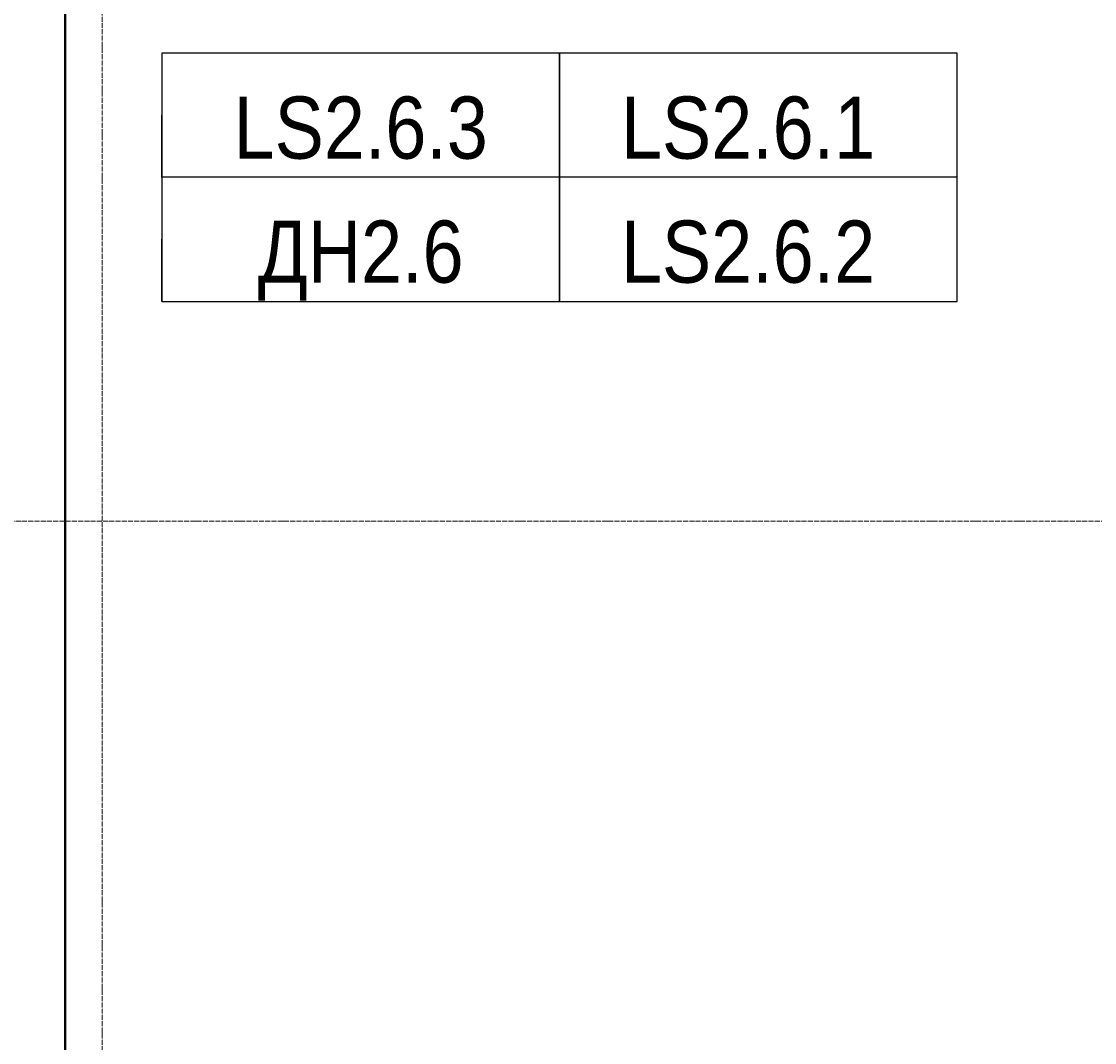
# Model space of a CAD drawing. Header units: millimetres. Extents: x -111 to 116289, y -9307 to 73893.
# Tile 125 of 128: x 88848 to 93166, y 45216 to 49324. Entities that reach past the tile are written whole.
import ezdxf
from ezdxf.enums import TextEntityAlignment as Align

# ---------------------------------------------------------------- set-up
doc = ezdxf.new("R2018")
doc.units = ezdxf.units.MM
doc.set_wipeout_variables(frame=1)
doc.linetypes.add('ADSK_Линия сетки', pattern=[25, 20, -2.5, 0, -2.5])
for name, color, linetype, lineweight in [('КИП_выноска', 6, 'Continuous', 25), ('Оси', 7, 'Continuous', 9), ('Перекрытия', 7, 'Continuous', 18), ('Стены разрез', 7, 'Continuous', 40)]:
    doc.layers.add(name, color=color, linetype=linetype, lineweight=lineweight)
doc.styles.add('Arial', font='arial.ttf', dxfattribs={"width": 0.85, "height": 350})
doc.styles.add('GOST 2.304', font='simplex.shx', dxfattribs={"width": 0.65, "oblique": 15})
doc.styles.get("Standard").update_dxf_attribs({"font": 'arial.ttf'})

# ---------------------------------------------------------------- blocks, each defined once
blk = doc.blocks.new('135_SLK_GD_AR_rvt-1-Оборудование_B2_-11_400__На лист секция 5_-11_400')
at = {"layer": 'Перекрытия', "color": 253, "true_color": 0xaaaaaa}
blk.add_line((-12990559.7, -9277500.3), (-12990559.7, -9294800.3), dxfattribs=at)
at = {"layer": 'Стены разрез', "color": 253, "true_color": 0xaaaaaa}
for p, q in [((-12990559.7, -9277500.3), (-12990559.7, -9294800.3)), ((-12990557.7, -9294802.3), (-12990557.7, -9277500.3))]:
    blk.add_line(p, q, dxfattribs=at)
blk = doc.blocks.new('A$Cffbd38bb')
at = {"layer": 'Оси', "color": 253, "linetype": 'ADSK_Линия сетки', "true_color": 0xaaaaaa}
for p, q in [((87367.4, 800), (87367.4, 71114.3)), ((106567.3, 46229.5), (800, 46229.5))]:
    blk.add_line(p, q, dxfattribs=at)
at = {"lineweight": 5}
blk.add_blockref('135_SLK_GD_AR_rvt-1-Оборудование_B2_-11_400__На лист секция 5_-11_400', (13077777.1, 9330329.8), dxfattribs=at)
blk = doc.blocks.new('*U190')
at = {"color": 0, "linetype": 'Continuous', "lineweight": 30, "ltscale": 75, "width": 0.85, "flags": 104}
blk.add_attdef('ПРИМЕЧАНИЕ_1', text='', height=2.5, dxfattribs=at).set_placement((8, 3.611), align=Align.BOTTOM_CENTER)
at = {"color": 0, "lineweight": 30, "width": 0.85, "flags": 104}
blk.add_attdef('ПРИМЕЧАНИЕ_2', text='', height=2.5, dxfattribs=at).set_placement((8, -7.53), align=Align.BOTTOM_CENTER)
at = {"color": 0, "lineweight": 30, "style": 'GOST 2.304', "width": 0.85}
for tag, p in [('ИМЯ_КАБЕЛЯ_2', (8, -7.5)), ('ИМЯ_КАБЕЛЯ_3', (8, -12.5)), ('ИМЯ_КАБЕЛЯ_4', (8, -17.5)), ('ИМЯ_КАБЕЛЯ_5', (8, -22.5)), ('ИМЯ_КАБЕЛЯ_6', (8, -27.5)), ('ИМЯ_КАБЕЛЯ_7', (8, -32.5)), ('ИМЯ_КАБЕЛЯ_8', (8, -37.5)), ('ИМЯ_КАБЕЛЯ_9', (8, -42.5))]:
    blk.add_attdef(tag, text='', height=2.5, dxfattribs=at).set_placement(p, align=Align.BOTTOM_CENTER)
at = {"linetype": 'Continuous'}
blk.add_wipeout([(0, 2.5), (16, 2.5), (16, -2.5), (0, -2.5)], dxfattribs=at)
at = {"color": 0}
blk.add_line((0, -2.5), (0, 0), dxfattribs=at)
at = {"color": 0, "linetype": 'Continuous'}
blk.add_lwpolyline([(0, -2.5), (16, -2.5), (16, 2.5), (0, 2.5)], close=True, dxfattribs=at)
at = {"color": 0, "lineweight": 30, "style": 'GOST 2.304', "width": 0.85}
blk.add_attdef('ИМЯ_КАБЕЛЯ_1', text='', height=2.5, dxfattribs=at).set_placement((8, -2.5), align=Align.BOTTOM_CENTER)

msp = doc.modelspace()

# ---------------------------------------------------------------- block references
msp.add_blockref('A$Cffbd38bb', (1805.7, 1084))

# ---------------------------------------------------------------- next in the draw order: block references
at = {"layer": 'КИП_выноска'}
ref = msp.add_blockref('*U190', (91013.4, 48947.1), dxfattribs=dict(at, xscale=100, yscale=100, zscale=100))
lines = msp.add_mtext('\\W0.8500;', dxfattribs={"layer": '0', "color": 0, "linetype": 'Continuous', "lineweight": 30, "ltscale": 75, "insert": (91813.4, 49308.1), "char_height": 2.5, "attachment_point": 1})
ref.add_attrib('ПРИМЕЧАНИЕ_1', '', (91813.4, 49308.1), dxfattribs={"flags": 104}).embed_mtext(lines)
ref.add_attrib('ИМЯ_КАБЕЛЯ_1', 'LS2.6.1 ', dxfattribs={"layer": '0', "color": 0, "lineweight": 30, "height": 250, "style": 'Arial', "width": 0.85}).set_placement((91813.4, 48697.1), align=Align.BOTTOM_CENTER)
lines = msp.add_mtext('\\W0.8500;', dxfattribs={"layer": '0', "color": 0, "lineweight": 30, "insert": (91813.4, 48194.1), "char_height": 2.5, "attachment_point": 1})
ref.add_attrib('ПРИМЕЧАНИЕ_2', '', (91813.4, 48194.1), dxfattribs={"flags": 104}).embed_mtext(lines)

# ---------------------------------------------------------------- next in the draw order: block references
ref = msp.add_blockref('*U190', (91013.4, 48448.1), dxfattribs=dict(at, xscale=100, yscale=100, zscale=100))
lines = msp.add_mtext('\\W0.8500;', dxfattribs={"layer": '0', "color": 0, "linetype": 'Continuous', "lineweight": 30, "ltscale": 75, "insert": (91813.4, 48809.1), "char_height": 2.5, "attachment_point": 1})
ref.add_attrib('ПРИМЕЧАНИЕ_1', '', (91813.4, 48809.1), dxfattribs={"flags": 104}).embed_mtext(lines)
ref.add_attrib('ИМЯ_КАБЕЛЯ_1', 'LS2.6.2 ', dxfattribs={"layer": '0', "color": 0, "lineweight": 30, "height": 250, "style": 'Arial', "width": 0.85}).set_placement((91813.4, 48198.1), align=Align.BOTTOM_CENTER)
lines = msp.add_mtext('\\W0.8500;', dxfattribs={"layer": '0', "color": 0, "lineweight": 30, "insert": (91813.4, 47695.1), "char_height": 2.5, "attachment_point": 1})
ref.add_attrib('ПРИМЕЧАНИЕ_2', '', (91813.4, 47695.1), dxfattribs={"flags": 104}).embed_mtext(lines)

# ---------------------------------------------------------------- next in the draw order: block references
ref = msp.add_blockref('*U190', (89413.4, 48947.1), dxfattribs=dict(at, xscale=100, yscale=100, zscale=100))
lines = msp.add_mtext('\\W0.8500;', dxfattribs={"layer": '0', "color": 0, "linetype": 'Continuous', "lineweight": 30, "ltscale": 75, "insert": (90213.4, 49308.1), "char_height": 2.5, "attachment_point": 1})
ref.add_attrib('ПРИМЕЧАНИЕ_1', '', (90213.4, 49308.1), dxfattribs={"flags": 104}).embed_mtext(lines)
ref.add_attrib('ИМЯ_КАБЕЛЯ_1', 'LS2.6.3', dxfattribs={"layer": '0', "color": 0, "lineweight": 30, "height": 250, "style": 'Arial', "width": 0.85}).set_placement((90213.4, 48697.1), align=Align.BOTTOM_CENTER)
lines = msp.add_mtext('\\W0.8500;', dxfattribs={"layer": '0', "color": 0, "lineweight": 30, "insert": (90213.4, 48194.1), "char_height": 2.5, "attachment_point": 1})
ref.add_attrib('ПРИМЕЧАНИЕ_2', '', (90213.4, 48194.1), dxfattribs={"flags": 104}).embed_mtext(lines)

# ---------------------------------------------------------------- next in the draw order: block references
ref = msp.add_blockref('*U190', (89413.4, 48448.1), dxfattribs=dict(at, xscale=100, yscale=100, zscale=100))
lines = msp.add_mtext('\\W0.8500;', dxfattribs={"layer": '0', "color": 0, "linetype": 'Continuous', "lineweight": 30, "ltscale": 75, "insert": (90213.4, 48809.1), "char_height": 2.5, "attachment_point": 1})
ref.add_attrib('ПРИМЕЧАНИЕ_1', '', (90213.4, 48809.1), dxfattribs={"flags": 104}).embed_mtext(lines)
ref.add_attrib('ИМЯ_КАБЕЛЯ_1', 'ДН2.6', dxfattribs={"layer": '0', "color": 0, "lineweight": 30, "height": 250, "style": 'Arial', "width": 0.85}).set_placement((90213.4, 48198.1), align=Align.BOTTOM_CENTER)
lines = msp.add_mtext('\\W0.8500;', dxfattribs={"layer": '0', "color": 0, "lineweight": 30, "insert": (90213.4, 47695.1), "char_height": 2.5, "attachment_point": 1})
ref.add_attrib('ПРИМЕЧАНИЕ_2', '', (90213.4, 47695.1), dxfattribs={"flags": 104}).embed_mtext(lines)

doc.saveas('drawing.dxf')
